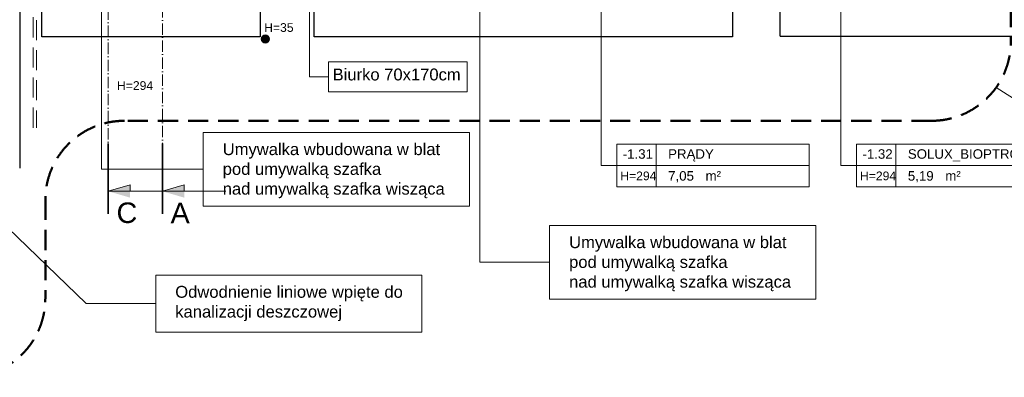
# Model space of a CAD drawing. Header units: millimetres. Extents: x 26866 to 1024070, y -428191 to 408885.
# Tile 127 of 248: x 190095 to 202540, y 382514 to 387039. Entities that reach past the tile are written whole.
import ezdxf

# ---------------------------------------------------------------- set-up
doc = ezdxf.new("R2010")
doc.units = ezdxf.units.MM
doc.header["$LTSCALE"] = 2
for name, pattern in [('ACAD_ISO10W100', [18, 12, -3, 0, -3]), ('DASHED', [19.05, 12.7, -6.35]), ('HIDDENX2', [19.05, 12.7, -6.35])]:
    doc.linetypes.add(name, pattern=pattern)
for name, color, linetype, lineweight in [('0_OPIS', 7, 'Continuous', 13), ('3DPLAN_A_TABELKA POMIESZCZEŃ', 7, 'Continuous', 0), ('3DPLAN_A_WYSOKOŚCI ZMIANA', 144, 'HIDDENX2', 5), ('A_TXT', 7, 'Continuous', 0), ('Opisy', 7, 'Continuous', 13)]:
    doc.layers.add(name, color=color, linetype=linetype, lineweight=lineweight)
for name, color, linetype in [('3DPLAN_A_OPIS', 8, 'Continuous'), ('3DPLAN_A_POMIESZCZENIE NUMER', 100, 'Continuous'), ('A_POMIESZCZENIE OPIS', 100, 'Continuous'), ('A_SCHODY', 6, 'Continuous')]:
    doc.layers.add(name, color=color, linetype=linetype)
doc.styles.add('ARIAL', font='arial.ttf')
doc.styles.add('TABEL1', font='txt')

# ---------------------------------------------------------------- blocks, each defined once
blk = doc.blocks.new('tabelka dla tp')
at = {"layer": '3DPLAN_A_TABELKA POMIESZCZEŃ'}
for p, q in [((49.7, 54), (49.7, 0)), ((0, 27), (243.1, 27))]:
    blk.add_line(p, q, dxfattribs=at)
blk.add_lwpolyline([(0, 54), (243.1, 54), (243.1, 0), (0, 0)], close=True, dxfattribs=at)
at = {"layer": '3DPLAN_A_POMIESZCZENIE NUMER', "color": 7, "style": 'ARIAL'}
blk.add_attdef('NUMER', (2.2, 35.4), '', height=12, dxfattribs=at)
at = {"layer": 'A_POMIESZCZENIE OPIS', "insert": (112.2, 19.8), "char_height": 12, "width": 36.412, "attachment_point": 1, "style": 'ARIAL'}
blk.add_mtext('{\\C7;m²}', dxfattribs=at)
at = {"layer": 'A_POMIESZCZENIE OPIS', "color": 7, "style": 'ARIAL'}
for tag, p in [('NAZWA', (51.7, 35.4)), ('POWIERZCHNIA', (51.1, 7.2))]:
    blk.add_attdef(tag, p, '', height=12, dxfattribs=at)
blk = doc.blocks.new('kondygnacja -1')
at = {"layer": 'A_TXT', "ltscale": 0.2}
h = blk.add_hatch(color=256, dxfattribs=at)
h.paths.add_polyline_path([(28149, -26313.2), (28121.5, -26313.2), (28149, -26321.2)])
h.paths.add_polyline_path([(28149, -26305.2), (28121.5, -26313.2), (28149, -26313.2)])
h = blk.add_hatch(color=256, dxfattribs=at)
h.paths.add_polyline_path([(28217.4, -26313.2), (28189.8, -26313.2), (28217.4, -26321.2)])
h.paths.add_polyline_path([(28217.4, -26305.2), (28189.8, -26313.2), (28217.4, -26313.2)])
at = {"layer": 'Opisy', "ltscale": 0.5}
h = blk.add_hatch(color=256, dxfattribs=at)
h.dxf.hatch_style = 1
h.paths.add_polyline_path([(28318.3, -26125.4), (28318.3, -26115.5, 0.73336)])
h.paths.add_polyline_path([(28318.3, -26115.5), (28318.3, -26125.4, 0.076465), (28319.9, -26125.7, 1.165591)])
at = {"layer": '3DPLAN_A_TABELKA POMIESZCZEŃ', "ltscale": 0.5}
for p, q in [((28744.3, -26280.4), (28744.3, -25871.3)), ((29047.3, -26280.4), (29047.3, -25871.3)), ((28764.2, -26280.4), (28744.3, -26280.4)), ((29067.2, -26280.4), (29047.3, -26280.4))]:
    blk.add_line(p, q, dxfattribs=at)
at = {"layer": '3DPLAN_A_WYSOKOŚCI ZMIANA'}
for p, q in [((28026.6, -26232.7), (28026.6, -23962.9)), ((28030.6, -23962.9), (28030.6, -26232.7))]:
    blk.add_line(p, q, dxfattribs=at)
at = {"layer": 'A_SCHODY'}
for p, q in [((28009.5, -26009.8), (28009.5, -26283.8)), ((28037.5, -26117.8), (28037.5, -26009.8)), ((28313.5, -26009.8), (28313.5, -26117.8)), ((28381.5, -26117.8), (28381.5, -26009.8)), ((28910.5, -26009.8), (28910.5, -26117.8)), ((28970.5, -26116.8), (28970.5, -26008.8)), ((28313.5, -26117.8), (28037.5, -26117.8)), ((28910.5, -26117.8), (28381.5, -26117.8)), ((28970.5, -26116.8), (30732.5, -26116.8))]:
    blk.add_line(p, q, dxfattribs=at)
at = {"layer": 'A_TXT', "linetype": 'ACAD_ISO10W100', "ltscale": 0.6}
for p, q in [((28189.8, -25214.7), (28189.8, -26313.2)), ((28121.5, -25844.2), (28121.5, -26313.2))]:
    blk.add_line(p, q, dxfattribs=at)
at = {"layer": 'A_TXT', "lineweight": 35, "ltscale": 0.2}
for p, q in [((28121.5, -26252.9), (28121.5, -26341.5)), ((28189.8, -26252.9), (28189.8, -26341.5))]:
    blk.add_line(p, q, dxfattribs=at)
at = {"layer": 'A_TXT', "ltscale": 0.2}
for p, q in [((28121.5, -26313.2), (28149, -26305.2)), ((28149, -26305.2), (28149, -26313.2)), ((28189.8, -26313.2), (28217.4, -26305.2)), ((28217.4, -26305.2), (28217.4, -26313.2)), ((28121.5, -26313.2), (28201.7, -26313.2)), ((28189.8, -26313.2), (28270.1, -26313.2))]:
    blk.add_line(p, q, dxfattribs=at)
at = {"layer": 'A_TXT', "lineweight": 35, "ltscale": 0.2, "const_width": 2}
for points in [[(28121.5, -26252.9), (28121.5, -26341.5)], [(28189.8, -26252.9), (28189.8, -26341.5)]]:
    blk.add_lwpolyline(points, dxfattribs=at)
at = {"layer": 'Opisy', "ltscale": 0.5}
for p, q in [((28112.8, -25598.8), (28112.8, -26285.4)), ((28376, -25807.7), (28376, -26168.3)), ((28591.2, -25809.1), (28591.2, -26403)), ((27793.8, -26165.2), (28093.4, -26455.3)), ((28376, -26168.3), (28399.6, -26168.3)), ((28112.8, -26285.4), (28241.4, -26285.4)), ((28591.2, -26403), (28679.2, -26403)), ((28093.4, -26455.3), (28181.5, -26455.3))]:
    blk.add_line(p, q, dxfattribs=at)
at = {"layer": 'Opisy', "color": 1, "linetype": 'DASHED', "lineweight": 50}
blk.add_lwpolyline([(27941.9, -26548.6), (26779.3, -26548.6, -0.414214), (26679.3, -26448.6), (26679.3, -25356.2, -0.414214), (26779.3, -25256.2), (29162.2, -25256.2, -0.414214), (29262.2, -25356.2), (29262.2, -26124, -0.414214), (29162.2, -26224), (28141.9, -26224, 0.414214), (28041.9, -26324), (28041.9, -26448.6, -0.414214)], format="xyb", close=True, dxfattribs=at)
at = {"layer": 'Opisy', "ltscale": 0.5}
for points in [[(28399.6, -26187.3), (28574.9, -26187.3), (28574.9, -26149.2), (28399.6, -26149.2)], [(28241.4, -26332), (28577.9, -26332), (28577.9, -26238.8), (28241.4, -26238.8)], [(28679.2, -26449.6), (29015.7, -26449.6), (29015.7, -26356.4), (28679.2, -26356.4)], [(28181.5, -26491.3), (28517.9, -26491.3), (28517.9, -26419.2), (28181.5, -26419.2)]]:
    blk.add_lwpolyline(points, close=True, dxfattribs=at)
at = {"layer": 'Opisy', "color": 1, "ltscale": 0.5}
blk.add_lwpolyline([(29243.8, -26181.8), (29443.4, -26309), (30141.8, -26309), (30191.1, -26224)], dxfattribs=at)
at = {"layer": 'Opisy', "ltscale": 0.5}
blk.add_circle((28319.9, -26120.5), 5.19, dxfattribs=at)
at = {"layer": '3DPLAN_A_TABELKA POMIESZCZEŃ', "ltscale": 0.5}
ref = blk.add_blockref('tabelka dla tp', (28764.2, -26307.4), dxfattribs=at)
ref.add_attrib('NUMER', '-1.31', (28771.7, -26272), dxfattribs={"layer": '3DPLAN_A_POMIESZCZENIE NUMER', "color": 0, "height": 12, "style": 'ARIAL'})
ref.add_attrib('NAZWA', 'PRĄDY', (28829.1, -26272), dxfattribs={"layer": 'A_POMIESZCZENIE OPIS', "color": 0, "height": 12, "style": 'ARIAL'})
ref.add_attrib('POWIERZCHNIA', '7,05', (28829.1, -26299.7), dxfattribs={"layer": 'A_POMIESZCZENIE OPIS', "color": 0, "height": 12, "style": 'ARIAL'})
ref = blk.add_blockref('tabelka dla tp', (29067.2, -26307.4), dxfattribs=at)
ref.add_attrib('NUMER', '-1.32', (29074.7, -26272), dxfattribs={"layer": '3DPLAN_A_POMIESZCZENIE NUMER', "color": 0, "height": 12, "style": 'ARIAL'})
ref.add_attrib('NAZWA', 'SOLUX_BIOPTRON', (29132.1, -26272), dxfattribs={"layer": 'A_POMIESZCZENIE OPIS', "color": 0, "height": 12, "style": 'ARIAL'})
ref.add_attrib('POWIERZCHNIA', '5,19', (29132.1, -26299.7), dxfattribs={"layer": 'A_POMIESZCZENIE OPIS', "color": 0, "height": 12, "style": 'ARIAL'})
at = {"layer": '3DPLAN_A_OPIS', "color": 1, "lineweight": 30, "style": 'ARIAL'}
for tag, p in [('PRZESUNIĘCIE_WEJŚCIA', (27655.2, -24535.3)), ('WYŁĄCZONE', (27007.2, -24724)), ('Z_OPRACOWANIA', (26996.8, -24746.4)), ('WYŁĄCZONE', (30803.1, -24760.9)), ('Z_OPRACOWANIA', (30792.7, -24783.3)), ('WYŁĄCZONE', (28894.9, -24826.6)), ('Z_OPRACOWANIA', (28884.6, -24849)), ('POWIĘKSZENIE_WEJŚCIA', (28313.7, -25144.4)), ('POWIĘKSZENIE_WEJŚCIA', (29600.6, -25191.4)), ('POWIĘKSZENIE_WEJŚCIA', (28011.4, -25235.4)), ('WYŁĄCZONE', (29754.4, -25678.2)), ('Z_OPRACOWANIA', (29744.1, -25700.6)), ('WYJŚCIE_EWAKUACYJNE', (27763.8, -26106.1))]:
    blk.add_attdef(tag, p, '', height=12, dxfattribs=at)
at = {"layer": '3DPLAN_A_OPIS', "color": 0, "lineweight": 30, "style": 'ARIAL'}
for tag, p in [('UGUL_1', (29350.3, -24586)), ('UGUL_2', (29622.9, -24586)), ('UGUL_3', (29833.2, -24586))]:
    blk.add_attdef(tag, p, '', height=12, dxfattribs=at)
at = {"layer": '3DPLAN_A_TABELKA POMIESZCZEŃ', "color": 7, "ltscale": 0.5, "char_height": 11, "width": 59.207, "attachment_point": 1, "style": 'ARIAL'}
for s, insert in [('H=35', (28318.5, -26100.5)), ('H=294', (28132.5, -26173.9)), ('H=294', (28768.6, -26288.2)), ('H=294', (29071.6, -26288.2))]:
    blk.add_mtext(s, dxfattribs=dict(at, insert=insert))
at = {"layer": '3DPLAN_A_TABELKA POMIESZCZEŃ', "ltscale": 0.5, "style": 'ARIAL'}
for tag, p in [('KURTYNA', (27861.9, -26064.8)), ('POWIETRZNA', (27861.9, -26084.6))]:
    blk.add_attdef(tag, p, '', height=12, dxfattribs=at)
at = {"layer": 'A_TXT', "ltscale": 0.2, "char_height": 26, "width": 72.901, "attachment_point": 7, "style": 'TABEL1'}
for s, insert in [('{\\fArial|b0|i0|c238|p34;C}', (28131.9, -26353.7)), ('{\\fArial|b0|i0|c238|p34;A}', (28200.2, -26353.7))]:
    blk.add_mtext(s, dxfattribs=dict(at, insert=insert))
at = {"layer": 'Opisy', "ltscale": 0.5, "char_height": 15, "width": 685.999, "attachment_point": 1, "style": 'ARIAL'}
for s, insert in [('Biurko 70x170cm', (28405, -26157.9)), ('Umywalka wbudowana w blat\\Ppod umywalką szafka\\Pnad umywalką szafka wisząca', (28266.1, -26252.4)), ('Umywalka wbudowana w blat\\Ppod umywalką szafka\\Pnad umywalką szafka wisząca', (28703.9, -26370.1)), ('Odwodnienie liniowe wpięte do \\Pkanalizacji deszczowej', (28206.1, -26432.9))]:
    blk.add_mtext(s, dxfattribs=dict(at, insert=insert))

msp = doc.modelspace()

# ---------------------------------------------------------------- block references
at = {"layer": '0_OPIS', "xscale": 10, "yscale": 10, "zscale": 10}
msp.add_blockref('kondygnacja -1', (-90000, 648000), dxfattribs=at)

doc.saveas('drawing.dxf')
